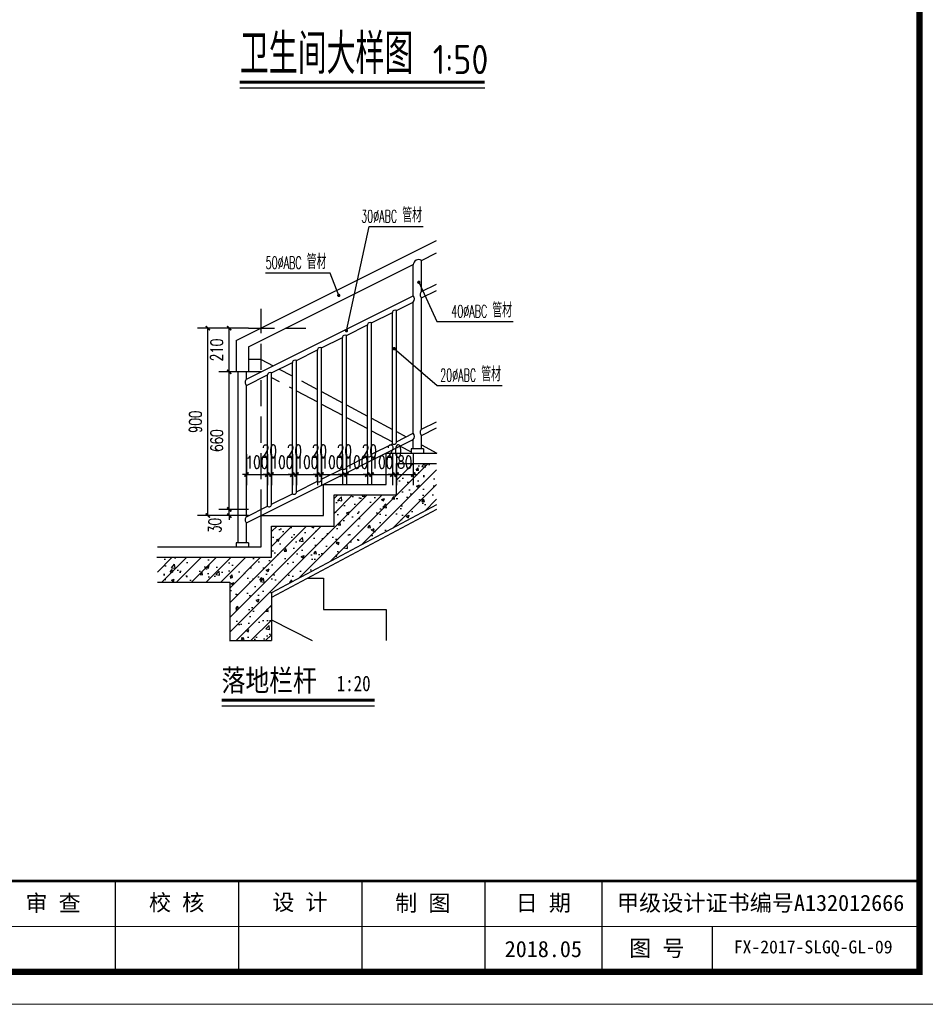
# Model space of a CAD drawing. Extents: x 88237 to 730297, y -11868 to 107702.
# Tile 42 of 49: x 631638 to 642505, y 61684 to 73497. Entities that reach past the tile are written whole.
import ezdxf
from ezdxf.enums import TextEntityAlignment as Align

# ---------------------------------------------------------------- set-up
doc = ezdxf.new("R2010")
doc.units = 0
doc.header["$LTSCALE"] = 1000
doc.header["$MEASUREMENT"] = 0
doc.linetypes.add('DASH', pattern=[0.35, 0.25, -0.1])
doc.layers.add('0.13文字', color=3, linetype='Continuous', lineweight=13)
for name, color, linetype in [('DIM_LEAD', 3, 'Continuous'), ('DIM_SYMB', 3, 'Continuous'), ('PUB_DIM', 3, 'Continuous'), ('PUB_TEXT', 7, 'Continuous'), ('图框', 7, 'Continuous'), ('填充', 8, 'Continuous'), ('看线', 155, 'Continuous'), ('钢筋混凝土', 2, 'Continuous')]:
    doc.layers.add(name, color=color, linetype=linetype)
doc.styles.add('_TCH_DIM', font='SIMPLEX', dxfattribs={"bigfont": 'GBCBIG'})
doc.styles.add('DIM_FONT', font='SIMPLEX', dxfattribs={"width": 0.7, "bigfont": 'GBCBIG'})
doc.styles.add('HZ', font='SIMPLEX', dxfattribs={"width": 0.75, "bigfont": 'HZTXT'})
doc.styles.add('LYJFS', font='times.ttf', dxfattribs={"width": 0.7})
doc.styles.get("Standard").update_dxf_attribs({"font": 'gbenor.shx', "bigfont": 'gbcbig.shx'})
doc.styles.add('仿宋', font='FangSong_GB2312.ttf', dxfattribs={"width": 0.7})
doc.styles.add('宋体', font='txt')
doc.styles.add('黑体', font='simhei.ttf')
doc.dimstyles.new('DIMN20', dxfattribs={"dimscale": 0.2, "dimtxt": 300, "dimasz": 100, "dimexe": 250, "dimexo": 300, "dimgap": 150, "dimtad": 1, "dimdec": 0, "dimzin": 0, "dimdsep": 46, "dimtxsty": 'DIM_FONT', "dimblk": 'ARCHTICK', "dimcen": 0.09, "dimclrt": 7, "dimazin": 2, "dimtfac": 1, "dimtdec": 0, "dimtix": 1, "dimtmove": 2, "dimatfit": 3, "dimldrblk": 'ARCHTICK', "dimfxl": 1, "dimtolj": 1, "dimtzin": 0, "dimarcsym": 0})

# ---------------------------------------------------------------- blocks, each defined once
blk = doc.blocks.new('_ArchTick')
at = {"color": 0, "linetype": 'ByBlock', "const_width": 0.4}
blk.add_lwpolyline([(-0.5, -0.5), (0.5, 0.5)], dxfattribs=at)
blk = doc.blocks.new('*D33')
at = {"layer": 'Defpoints', "color": 0}
for p in [(189277.3, 383800.3), (189532.8, 383800.3), (189532.8, 382900.3)]:
    blk.add_point(p, dxfattribs=at)
at = {"layer": 'PUB_DIM', "color": 0, "lineweight": -2}
for p, q in [((189472.8, 383800.3), (189227.3, 383800.3)), ((189277.3, 382900.3), (189277.3, 383800.3)), ((189472.8, 382900.3), (189227.3, 382900.3))]:
    blk.add_line(p, q, dxfattribs=at)
at = {"layer": 'PUB_DIM', "color": 0, "lineweight": -2, "xscale": 20, "yscale": 20, "zscale": 20}
for p, rotation in [((189277.3, 383800.3), 90), ((189277.3, 382900.3), 270)]:
    blk.add_blockref('_ArchTick', p, dxfattribs=dict(at, rotation=rotation))
at = {"layer": 'PUB_DIM', "color": 7, "insert": (189217.3, 383350.3), "char_height": 60, "attachment_point": 5, "rotation": 90, "style": 'DIM_FONT'}
blk.add_mtext('\\A1;900', dxfattribs=at)
blk = doc.blocks.new('*D34')
at = {"layer": 'Defpoints', "color": 0}
for p in [(189379.8, 382930.3), (189532.8, 382930.3), (189532.8, 382900.3)]:
    blk.add_point(p, dxfattribs=at)
at = {"layer": 'PUB_DIM', "color": 0, "lineweight": -2}
for p, q in [((189379.8, 382930.3), (189379.8, 382950.3)), ((189472.8, 382930.3), (189329.8, 382930.3)), ((189472.8, 382900.3), (189329.8, 382900.3)), ((189379.8, 382900.3), (189379.8, 382930.3)), ((189379.8, 382900.3), (189379.8, 382880.3))]:
    blk.add_line(p, q, dxfattribs=at)
at = {"layer": 'PUB_DIM', "color": 0, "lineweight": -2, "xscale": 20, "yscale": 20, "zscale": 20}
for p, rotation in [((189379.8, 382930.3), 270), ((189379.8, 382900.3), 90)]:
    blk.add_blockref('_ArchTick', p, dxfattribs=dict(at, rotation=rotation))
at = {"layer": 'PUB_DIM', "color": 7, "insert": (189310.8, 382853.1), "char_height": 60, "attachment_point": 5, "rotation": 90, "style": 'DIM_FONT'}
blk.add_mtext('\\A1;30', dxfattribs=at)
blk = doc.blocks.new('*D35')
at = {"layer": 'Defpoints', "color": 0}
for p in [(189379.8, 383590.3), (189532.8, 383590.3), (189532.8, 382930.3)]:
    blk.add_point(p, dxfattribs=at)
at = {"layer": 'PUB_DIM', "color": 0, "lineweight": -2}
for p, q in [((189472.8, 383590.3), (189329.8, 383590.3)), ((189379.8, 382930.3), (189379.8, 383590.3)), ((189472.8, 382930.3), (189329.8, 382930.3))]:
    blk.add_line(p, q, dxfattribs=at)
at = {"layer": 'PUB_DIM', "color": 0, "lineweight": -2, "xscale": 20, "yscale": 20, "zscale": 20}
for p, rotation in [((189379.8, 383590.3), 90), ((189379.8, 382930.3), 270)]:
    blk.add_blockref('_ArchTick', p, dxfattribs=dict(at, rotation=rotation))
at = {"layer": 'PUB_DIM', "color": 7, "insert": (189319.8, 383260.3), "char_height": 60, "attachment_point": 5, "rotation": 90, "style": 'DIM_FONT'}
blk.add_mtext('\\A1;660', dxfattribs=at)
blk = doc.blocks.new('*D36')
at = {"layer": 'Defpoints', "color": 0}
for p in [(189379.8, 383800.3), (189532.8, 383800.3), (189532.8, 383590.3)]:
    blk.add_point(p, dxfattribs=at)
at = {"layer": 'PUB_DIM', "color": 0, "lineweight": -2}
for p, q in [((189472.8, 383800.3), (189329.8, 383800.3)), ((189379.8, 383590.3), (189379.8, 383800.3)), ((189472.8, 383590.3), (189329.8, 383590.3))]:
    blk.add_line(p, q, dxfattribs=at)
at = {"layer": 'PUB_DIM', "color": 0, "lineweight": -2, "xscale": 20, "yscale": 20, "zscale": 20}
for p, rotation in [((189379.8, 383800.3), 90), ((189379.8, 383590.3), 270)]:
    blk.add_blockref('_ArchTick', p, dxfattribs=dict(at, rotation=rotation))
at = {"layer": 'PUB_DIM', "color": 7, "insert": (189319.8, 383695.3), "char_height": 60, "attachment_point": 5, "rotation": 90, "style": 'DIM_FONT'}
blk.add_mtext('\\A1;210', dxfattribs=at)
blk = doc.blocks.new('*D37')
at = {"layer": 'Defpoints', "color": 0}
for p in [(189462.8, 383255.2), (189562.8, 383255.2), (189562.8, 383097)]:
    blk.add_point(p, dxfattribs=at)
at = {"layer": 'PUB_DIM', "color": 0, "lineweight": -2}
for p, q in [((189462.8, 383195.2), (189462.8, 383047)), ((189562.8, 383195.2), (189562.8, 383047)), ((189462.8, 383097), (189442.8, 383097)), ((189462.8, 383097), (189562.8, 383097)), ((189562.8, 383097), (189582.8, 383097))]:
    blk.add_line(p, q, dxfattribs=at)
at = {"layer": 'PUB_DIM', "color": 0, "lineweight": -2, "xscale": 20, "yscale": 20, "zscale": 20}
blk.add_blockref('_ArchTick', (189462.8, 383097), dxfattribs=at)
at = {"layer": 'PUB_DIM', "color": 0, "lineweight": -2, "xscale": 20, "yscale": 20, "zscale": 20, "rotation": 180}
blk.add_blockref('_ArchTick', (189562.8, 383097), dxfattribs=at)
at = {"layer": 'PUB_DIM', "color": 7, "insert": (189512.8, 383157), "char_height": 60, "attachment_point": 5, "style": 'DIM_FONT'}
blk.add_mtext('\\A1;100', dxfattribs=at)
blk = doc.blocks.new('*D38')
at = {"layer": 'Defpoints', "color": 0}
for p in [(189562.8, 383255.2), (189582.8, 383255.2), (189582.8, 383097)]:
    blk.add_point(p, dxfattribs=at)
at = {"layer": 'PUB_DIM', "color": 0, "lineweight": -2}
for p, q in [((189562.8, 383195.2), (189562.8, 383047)), ((189582.8, 383195.2), (189582.8, 383047)), ((189562.8, 383097), (189542.8, 383097)), ((189562.8, 383097), (189582.8, 383097)), ((189582.8, 383097), (189602.8, 383097))]:
    blk.add_line(p, q, dxfattribs=at)
at = {"layer": 'PUB_DIM', "color": 0, "lineweight": -2, "xscale": 20, "yscale": 20, "zscale": 20}
blk.add_blockref('_ArchTick', (189562.8, 383097), dxfattribs=at)
at = {"layer": 'PUB_DIM', "color": 0, "lineweight": -2, "xscale": 20, "yscale": 20, "zscale": 20, "rotation": 180}
blk.add_blockref('_ArchTick', (189582.8, 383097), dxfattribs=at)
at = {"layer": 'PUB_DIM', "color": 7, "insert": (189572.8, 383210.5), "char_height": 60, "attachment_point": 5, "style": 'DIM_FONT'}
blk.add_mtext('\\A1;20', dxfattribs=at)
blk = doc.blocks.new('*D39')
at = {"layer": 'Defpoints', "color": 0}
for p in [(189582.8, 383255.2), (189682.8, 383255.2), (189682.8, 383097)]:
    blk.add_point(p, dxfattribs=at)
at = {"layer": 'PUB_DIM', "color": 0, "lineweight": -2}
for p, q in [((189582.8, 383195.2), (189582.8, 383047)), ((189682.8, 383195.2), (189682.8, 383047)), ((189582.8, 383097), (189562.8, 383097)), ((189582.8, 383097), (189682.8, 383097)), ((189682.8, 383097), (189702.8, 383097))]:
    blk.add_line(p, q, dxfattribs=at)
at = {"layer": 'PUB_DIM', "color": 0, "lineweight": -2, "xscale": 20, "yscale": 20, "zscale": 20}
blk.add_blockref('_ArchTick', (189582.8, 383097), dxfattribs=at)
at = {"layer": 'PUB_DIM', "color": 0, "lineweight": -2, "xscale": 20, "yscale": 20, "zscale": 20, "rotation": 180}
blk.add_blockref('_ArchTick', (189682.8, 383097), dxfattribs=at)
at = {"layer": 'PUB_DIM', "color": 7, "insert": (189632.8, 383157), "char_height": 60, "attachment_point": 5, "style": 'DIM_FONT'}
blk.add_mtext('\\A1;100', dxfattribs=at)
blk = doc.blocks.new('*D40')
at = {"layer": 'Defpoints', "color": 0}
for p in [(189682.8, 383255.2), (189702.8, 383255.2), (189702.8, 383097)]:
    blk.add_point(p, dxfattribs=at)
at = {"layer": 'PUB_DIM', "color": 0, "lineweight": -2}
for p, q in [((189682.8, 383195.2), (189682.8, 383047)), ((189702.8, 383195.2), (189702.8, 383047)), ((189682.8, 383097), (189662.8, 383097)), ((189682.8, 383097), (189702.8, 383097)), ((189702.8, 383097), (189722.8, 383097))]:
    blk.add_line(p, q, dxfattribs=at)
at = {"layer": 'PUB_DIM', "color": 0, "lineweight": -2, "xscale": 20, "yscale": 20, "zscale": 20}
blk.add_blockref('_ArchTick', (189682.8, 383097), dxfattribs=at)
at = {"layer": 'PUB_DIM', "color": 0, "lineweight": -2, "xscale": 20, "yscale": 20, "zscale": 20, "rotation": 180}
blk.add_blockref('_ArchTick', (189702.8, 383097), dxfattribs=at)
at = {"layer": 'PUB_DIM', "color": 7, "insert": (189692.8, 383210.5), "char_height": 60, "attachment_point": 5, "style": 'DIM_FONT'}
blk.add_mtext('\\A1;20', dxfattribs=at)
blk = doc.blocks.new('*D41')
at = {"layer": 'Defpoints', "color": 0}
for p in [(189702.8, 383255.2), (189802.8, 383255.2), (189802.8, 383097)]:
    blk.add_point(p, dxfattribs=at)
at = {"layer": 'PUB_DIM', "color": 0, "lineweight": -2}
for p, q in [((189702.8, 383195.2), (189702.8, 383047)), ((189802.8, 383195.2), (189802.8, 383047)), ((189702.8, 383097), (189682.8, 383097)), ((189702.8, 383097), (189802.8, 383097)), ((189802.8, 383097), (189822.8, 383097))]:
    blk.add_line(p, q, dxfattribs=at)
at = {"layer": 'PUB_DIM', "color": 0, "lineweight": -2, "xscale": 20, "yscale": 20, "zscale": 20}
blk.add_blockref('_ArchTick', (189702.8, 383097), dxfattribs=at)
at = {"layer": 'PUB_DIM', "color": 0, "lineweight": -2, "xscale": 20, "yscale": 20, "zscale": 20, "rotation": 180}
blk.add_blockref('_ArchTick', (189802.8, 383097), dxfattribs=at)
at = {"layer": 'PUB_DIM', "color": 7, "insert": (189752.8, 383157), "char_height": 60, "attachment_point": 5, "style": 'DIM_FONT'}
blk.add_mtext('\\A1;100', dxfattribs=at)
blk = doc.blocks.new('*D42')
at = {"layer": 'Defpoints', "color": 0}
for p in [(189802.8, 383255.2), (189822.8, 383255.2), (189822.8, 383097)]:
    blk.add_point(p, dxfattribs=at)
at = {"layer": 'PUB_DIM', "color": 0, "lineweight": -2}
for p, q in [((189802.8, 383195.2), (189802.8, 383047)), ((189822.8, 383195.2), (189822.8, 383047)), ((189802.8, 383097), (189782.8, 383097)), ((189802.8, 383097), (189822.8, 383097)), ((189822.8, 383097), (189842.8, 383097))]:
    blk.add_line(p, q, dxfattribs=at)
at = {"layer": 'PUB_DIM', "color": 0, "lineweight": -2, "xscale": 20, "yscale": 20, "zscale": 20}
blk.add_blockref('_ArchTick', (189802.8, 383097), dxfattribs=at)
at = {"layer": 'PUB_DIM', "color": 0, "lineweight": -2, "xscale": 20, "yscale": 20, "zscale": 20, "rotation": 180}
blk.add_blockref('_ArchTick', (189822.8, 383097), dxfattribs=at)
at = {"layer": 'PUB_DIM', "color": 7, "insert": (189812.8, 383210.5), "char_height": 60, "attachment_point": 5, "style": 'DIM_FONT'}
blk.add_mtext('\\A1;20', dxfattribs=at)
blk = doc.blocks.new('*D43')
at = {"layer": 'Defpoints', "color": 0}
for p in [(189822.8, 383255.2), (189922.8, 383255.2), (189922.8, 383097)]:
    blk.add_point(p, dxfattribs=at)
at = {"layer": 'PUB_DIM', "color": 0, "lineweight": -2}
for p, q in [((189822.8, 383195.2), (189822.8, 383047)), ((189922.8, 383195.2), (189922.8, 383047)), ((189822.8, 383097), (189802.8, 383097)), ((189822.8, 383097), (189922.8, 383097)), ((189922.8, 383097), (189942.8, 383097))]:
    blk.add_line(p, q, dxfattribs=at)
at = {"layer": 'PUB_DIM', "color": 0, "lineweight": -2, "xscale": 20, "yscale": 20, "zscale": 20}
blk.add_blockref('_ArchTick', (189822.8, 383097), dxfattribs=at)
at = {"layer": 'PUB_DIM', "color": 0, "lineweight": -2, "xscale": 20, "yscale": 20, "zscale": 20, "rotation": 180}
blk.add_blockref('_ArchTick', (189922.8, 383097), dxfattribs=at)
at = {"layer": 'PUB_DIM', "color": 7, "insert": (189872.8, 383157), "char_height": 60, "attachment_point": 5, "style": 'DIM_FONT'}
blk.add_mtext('\\A1;100', dxfattribs=at)
blk = doc.blocks.new('*D44')
at = {"layer": 'Defpoints', "color": 0}
for p in [(189922.8, 383255.2), (189942.8, 383255.2), (189942.8, 383097)]:
    blk.add_point(p, dxfattribs=at)
at = {"layer": 'PUB_DIM', "color": 0, "lineweight": -2}
for p, q in [((189922.8, 383195.2), (189922.8, 383047)), ((189942.8, 383195.2), (189942.8, 383047)), ((189922.8, 383097), (189902.8, 383097)), ((189922.8, 383097), (189942.8, 383097)), ((189942.8, 383097), (189962.8, 383097))]:
    blk.add_line(p, q, dxfattribs=at)
at = {"layer": 'PUB_DIM', "color": 0, "lineweight": -2, "xscale": 20, "yscale": 20, "zscale": 20}
blk.add_blockref('_ArchTick', (189922.8, 383097), dxfattribs=at)
at = {"layer": 'PUB_DIM', "color": 0, "lineweight": -2, "xscale": 20, "yscale": 20, "zscale": 20, "rotation": 180}
blk.add_blockref('_ArchTick', (189942.8, 383097), dxfattribs=at)
at = {"layer": 'PUB_DIM', "color": 7, "insert": (189932.8, 383210.5), "char_height": 60, "attachment_point": 5, "style": 'DIM_FONT'}
blk.add_mtext('\\A1;20', dxfattribs=at)
blk = doc.blocks.new('*D45')
at = {"layer": 'Defpoints', "color": 0}
for p in [(189942.8, 383255.2), (190042.8, 383255.2), (190042.8, 383097)]:
    blk.add_point(p, dxfattribs=at)
at = {"layer": 'PUB_DIM', "color": 0, "lineweight": -2}
for p, q in [((189942.8, 383195.2), (189942.8, 383047)), ((190042.8, 383195.2), (190042.8, 383047)), ((189942.8, 383097), (189922.8, 383097)), ((189942.8, 383097), (190042.8, 383097)), ((190042.8, 383097), (190062.8, 383097))]:
    blk.add_line(p, q, dxfattribs=at)
at = {"layer": 'PUB_DIM', "color": 0, "lineweight": -2, "xscale": 20, "yscale": 20, "zscale": 20}
blk.add_blockref('_ArchTick', (189942.8, 383097), dxfattribs=at)
at = {"layer": 'PUB_DIM', "color": 0, "lineweight": -2, "xscale": 20, "yscale": 20, "zscale": 20, "rotation": 180}
blk.add_blockref('_ArchTick', (190042.8, 383097), dxfattribs=at)
at = {"layer": 'PUB_DIM', "color": 7, "insert": (189992.8, 383157), "char_height": 60, "attachment_point": 5, "style": 'DIM_FONT'}
blk.add_mtext('\\A1;100', dxfattribs=at)
blk = doc.blocks.new('*D46')
at = {"layer": 'Defpoints', "color": 0}
for p in [(190042.8, 383255.2), (190062.8, 383255.2), (190062.8, 383097)]:
    blk.add_point(p, dxfattribs=at)
at = {"layer": 'PUB_DIM', "color": 0, "lineweight": -2}
for p, q in [((190042.8, 383195.2), (190042.8, 383047)), ((190062.8, 383195.2), (190062.8, 383047)), ((190042.8, 383097), (190022.8, 383097)), ((190042.8, 383097), (190062.8, 383097)), ((190062.8, 383097), (190082.8, 383097))]:
    blk.add_line(p, q, dxfattribs=at)
at = {"layer": 'PUB_DIM', "color": 0, "lineweight": -2, "xscale": 20, "yscale": 20, "zscale": 20}
blk.add_blockref('_ArchTick', (190042.8, 383097), dxfattribs=at)
at = {"layer": 'PUB_DIM', "color": 0, "lineweight": -2, "xscale": 20, "yscale": 20, "zscale": 20, "rotation": 180}
blk.add_blockref('_ArchTick', (190062.8, 383097), dxfattribs=at)
at = {"layer": 'PUB_DIM', "color": 7, "insert": (190052.8, 383210.5), "char_height": 60, "attachment_point": 5, "style": 'DIM_FONT'}
blk.add_mtext('\\A1;20', dxfattribs=at)
blk = doc.blocks.new('*D47')
at = {"layer": 'Defpoints', "color": 0}
for p in [(190062.8, 383255.2), (190162.8, 383255.2), (190162.8, 383097)]:
    blk.add_point(p, dxfattribs=at)
at = {"layer": 'PUB_DIM', "color": 0, "lineweight": -2}
for p, q in [((190062.8, 383195.2), (190062.8, 383047)), ((190162.8, 383195.2), (190162.8, 383047)), ((190062.8, 383097), (190042.8, 383097)), ((190062.8, 383097), (190162.8, 383097)), ((190162.8, 383097), (190182.8, 383097))]:
    blk.add_line(p, q, dxfattribs=at)
at = {"layer": 'PUB_DIM', "color": 0, "lineweight": -2, "xscale": 20, "yscale": 20, "zscale": 20}
blk.add_blockref('_ArchTick', (190062.8, 383097), dxfattribs=at)
at = {"layer": 'PUB_DIM', "color": 0, "lineweight": -2, "xscale": 20, "yscale": 20, "zscale": 20, "rotation": 180}
blk.add_blockref('_ArchTick', (190162.8, 383097), dxfattribs=at)
at = {"layer": 'PUB_DIM', "color": 7, "insert": (190112.8, 383157), "char_height": 60, "attachment_point": 5, "style": 'DIM_FONT'}
blk.add_mtext('\\A1;100', dxfattribs=at)
blk = doc.blocks.new('*D48')
at = {"layer": 'Defpoints', "color": 0}
for p in [(190162.8, 383255.2), (190182.8, 383255.2), (190182.8, 383097)]:
    blk.add_point(p, dxfattribs=at)
at = {"layer": 'PUB_DIM', "color": 0, "lineweight": -2}
for p, q in [((190162.8, 383195.2), (190162.8, 383047)), ((190182.8, 383195.2), (190182.8, 383047)), ((190162.8, 383097), (190142.8, 383097)), ((190162.8, 383097), (190182.8, 383097)), ((190182.8, 383097), (190202.8, 383097))]:
    blk.add_line(p, q, dxfattribs=at)
at = {"layer": 'PUB_DIM', "color": 0, "lineweight": -2, "xscale": 20, "yscale": 20, "zscale": 20}
blk.add_blockref('_ArchTick', (190162.8, 383097), dxfattribs=at)
at = {"layer": 'PUB_DIM', "color": 0, "lineweight": -2, "xscale": 20, "yscale": 20, "zscale": 20, "rotation": 180}
blk.add_blockref('_ArchTick', (190182.8, 383097), dxfattribs=at)
at = {"layer": 'PUB_DIM', "color": 7, "insert": (190172.8, 383210.5), "char_height": 60, "attachment_point": 5, "style": 'DIM_FONT'}
blk.add_mtext('\\A1;20', dxfattribs=at)
blk = doc.blocks.new('*D49')
at = {"layer": 'Defpoints', "color": 0}
for p in [(190182.8, 383255.2), (190262.8, 383255.2), (190262.8, 383097)]:
    blk.add_point(p, dxfattribs=at)
at = {"layer": 'PUB_DIM', "color": 0, "lineweight": -2}
for p, q in [((190182.8, 383195.2), (190182.8, 383047)), ((190262.8, 383195.2), (190262.8, 383047)), ((190182.8, 383097), (190162.8, 383097)), ((190182.8, 383097), (190262.8, 383097)), ((190262.8, 383097), (190282.8, 383097))]:
    blk.add_line(p, q, dxfattribs=at)
at = {"layer": 'PUB_DIM', "color": 0, "lineweight": -2, "xscale": 20, "yscale": 20, "zscale": 20}
blk.add_blockref('_ArchTick', (190182.8, 383097), dxfattribs=at)
at = {"layer": 'PUB_DIM', "color": 0, "lineweight": -2, "xscale": 20, "yscale": 20, "zscale": 20, "rotation": 180}
blk.add_blockref('_ArchTick', (190262.8, 383097), dxfattribs=at)
at = {"layer": 'PUB_DIM', "color": 7, "insert": (190222.8, 383157), "char_height": 60, "attachment_point": 5, "style": 'DIM_FONT'}
blk.add_mtext('\\A1;80', dxfattribs=at)
blk = doc.blocks.new('d4trtg')
for p, q in [((656780.4, 3899795.5), (656780.4, 3899655.4)), ((656970.5, 3899795.5), (656970.5, 3899655.4)), ((657160.6, 3899795.5), (657160.6, 3899655.4)), ((657350.8, 3899795.5), (657350.8, 3899655.4)), ((657530.9, 3899795.5), (657530.9, 3899655.4)), ((657701, 3899725.4), (657701, 3899655.4))]:
    blk.add_line(p, q)
at = {"lineweight": 0}
for p, q in [((658021.2, 3899725.4), (655949.8, 3899725.4)), ((658071.2, 3899605.3), (653868.4, 3899605.3))]:
    blk.add_line(p, q, dxfattribs=at)
at = {"lineweight": 0, "const_width": 10}
blk.add_lwpolyline([(654118.6, 3902527.3), (658021.2, 3902527.3), (658021.2, 3899655.4), (654118.6, 3899655.4)], close=True, dxfattribs=at)
at = {"lineweight": 0, "const_width": 4}
blk.add_lwpolyline([(658021.2, 3899795.5), (654118.6, 3899795.5)], dxfattribs=at)
at = {"style": '仿宋'}
blk.add_text('2018.05', height=25.02, dxfattribs=at).set_placement((657440.8, 3899690.4), align=Align.MIDDLE)
at = {"attachment_point": 5, "style": '宋体'}
for s, insert, char_height in [('审 查', (656684.6, 3899760.2), 25.02), ('校 核', (656875.1, 3899760.9), 25.02), ('设 计', (657065.3, 3899761.4), 25.02), ('制 图', (657254.9, 3899760.2), 25.02), ('日 期', (657440.8, 3899760.4), 25.02), ('甲级设计证书编号A132012666', (657776, 3899760.4), 25.017), ('图 号', (657615.9, 3899690.4), 25.02)]:
    blk.add_mtext(s, dxfattribs=dict(at, insert=insert, char_height=char_height))
blk = doc.blocks.new('aaaaa')
at = {"layer": '填充'}
h = blk.add_hatch(dxfattribs=at)
h.set_pattern_fill('钢筋混凝土', color=256, scale=20, style=0)
h.set_pattern_definition([(45, (-2827.16, 4020.205), (-35.355339, 35.355339), []), (50, (-2827.16, 4020.2), (143.452037, -12.550427), [15, -165]), (355, (-2827.16, 4020.2), (-27.750267, 150.438427), [12, -132]), (100.4514, (-2815.2, 4019.16), (115.701876, 137.88791), [12.74804, -140.22842]), (46.1842, (-2827.16, 4060.2), (213.44821, -33.1038), [22.5, -247.5]), (96.6356, (-2809.37, 4057.45), (186.93254, 194.82357), [19.12206, -210.3426]), (351.1842, (-2827.16, 4060.2), (186.93239, 194.82372), [18, -198]), (21, (-2807.16, 4050.2), (119.38141, -80.523778), [15, -165]), (326, (-2807.16, 4050.2), (48.663066, 145.03001), [12, -132]), (71.4514, (-2797.21, 4043.5), (168.044526, 64.5061), [12.74804, -140.22842]), (37.5, (-2827.16, 4020.205), (2.431971, 66.578771), [0, -130.4, 0, -134, 0, -132.5]), (7.5, (-2827.16, 4020.205), (52.613907, 78.882342), [0, -76.4, 0, -127.4, 0, -50.5]), (327.5, (-2871.76, 4020.205), (106.764487, -4.5109743), [0, -50, 0, -156, 0, -207]), (317.5, (-2891.76, 4020.205), (116.637234, 20.020996), [0, -65, 0, -103.6, 0, -147])])
h.paths.add_polyline_path([(189582.8, 382530.3), (190374.4, 382952.4), (190374.4, 383150.3), (190182.8, 383150.3), (190182.8, 383000.3), (189882.8, 383000.3), (189882.8, 382850.3), (189582.8, 382850.3), (189582.8, 382700.3), (189035.4, 382700.3), (189035.4, 382580.3), (189382.8, 382580.3), (189382.8, 382300.3), (189582.8, 382300.3)])
at = {"layer": 'DIM_LEAD'}
for p, q in [((189942.6, 383787.6), (190051.8, 384287.5)), ((190051.8, 384287.5), (190311, 384287.5)), ((189864.8, 384064.3), (189554.7, 384064.3)), ((189905.5, 383957.3), (189864.8, 384064.3)), ((190289.8, 384020.1), (190376.4, 383831.5)), ((190376.4, 383831.5), (190743.2, 383831.5)), ((190170.9, 383701.9), (190378, 383524.6)), ((190378, 383524.6), (190690.2, 383524.6))]:
    blk.add_line(p, q, dxfattribs=at)
at = {"layer": 'DIM_LEAD', "const_width": 8}
for points in [[(190288.1, 384023.8, 1), (190291.4, 384016.5, 1)], [(189906.9, 383953.6, 1), (189904.1, 383961, 1)], [(189941.8, 383783.7, 1), (189943.5, 383791.5, 1)], [(190167.9, 383704.5, 1), (190174, 383699.3, 1)]]:
    blk.add_lwpolyline(points, format="xyb", close=True, dxfattribs=at)
at = {"layer": 'DIM_SYMB', "const_width": 14}
blk.add_lwpolyline([(189343.6, 382014.9), (190077.2, 382014.9)], dxfattribs=at)
at = {"layer": 'DIM_SYMB'}
blk.add_lwpolyline([(189343.6, 381986.9), (190077.2, 381986.9)], dxfattribs=at)
at = {"layer": '看线'}
for p, q in [((189412.8, 383740.3), (190374.4, 384221.1)), ((190302.8, 384125.3), (190374.4, 384161.1)), ((190302.8, 383975.3), (190302.8, 384125.3)), ((189472.8, 383710.3), (190262.9, 384105.3)), ((190262.8, 383955.3), (190262.8, 384105.3)), ((190302.8, 383975.3), (190374.4, 384011.1)), ((190302.8, 383945.3), (190374.4, 383981.1)), ((189462.8, 383555.2), (190262.8, 383955.3)), ((190302.8, 383315.3), (190302.8, 383945.3)), ((190182.8, 383885.2), (190262.8, 383925.3)), ((190182.8, 383255.2), (190182.8, 383885.2)), ((190262.8, 383295.3), (190262.8, 383925.3)), ((190062.8, 383825.2), (190162.9, 383875.3)), ((190162.8, 383245.2), (190162.8, 383875.2)), ((189942.8, 383765.2), (190042.9, 383815.3)), ((190042.8, 383185.2), (190042.8, 383815.2)), ((190062.8, 383195.2), (190062.8, 383825.2)), ((189822.8, 383705.2), (189922.9, 383755.3)), ((189922.8, 383125.2), (189922.8, 383755.2)), ((189942.8, 383135.2), (189942.8, 383765.2)), ((189412.8, 383740.3), (189412.8, 383590.3)), ((189472.8, 383710.3), (189472.8, 383590.3)), ((189702.8, 383645.2), (189802.9, 383695.3)), ((189802.8, 383065.2), (189802.8, 383695.2)), ((189822.8, 383075.2), (189822.8, 383705.2)), ((189532.8, 383650.3), (189472.8, 383650.3)), ((189532.8, 383650.3), (189590.9, 383619.3)), ((189582.8, 383585.2), (189682.9, 383635.3)), ((189619.9, 383603.8), (189678, 383572.8)), ((189682.8, 383005.2), (189682.8, 383635.2)), ((189702.8, 383015.2), (189702.8, 383645.2)), ((189472.8, 383590.3), (189412.8, 383590.3)), ((189422.8, 382770.3), (189422.8, 383590.3)), ((189462.8, 383555.2), (189462.8, 383590.3)), ((189462.8, 383525.2), (189562.9, 383575.3)), ((189532.8, 383590.3), (189472.8, 383590.3)), ((189561.9, 383574.8), (189562.8, 383574.3)), ((189562.8, 382945.2), (189562.8, 383575.2)), ((189582.8, 382955.2), (189582.8, 383585.2)), ((189582.8, 383563.6), (189619.9, 383543.8)), ((189462.8, 382895.2), (189462.8, 383525.2)), ((189668.3, 383518), (189682.8, 383510.3)), ((189726.4, 383547), (189802.8, 383506.3)), ((189702.8, 383499.6), (189802.8, 383446.3)), ((189822.8, 383495.6), (189922.8, 383442.3)), ((189822.8, 383435.6), (189922.8, 383382.3)), ((189942.8, 383431.6), (190042.8, 383378.3)), ((189942.8, 383371.6), (190042.8, 383318.3)), ((190062.8, 383367.6), (190162.8, 383314.3)), ((190302.8, 383315.3), (190374.4, 383351.1)), ((190302.8, 383285.3), (190374.4, 383321.1)), ((190062.8, 383307.6), (190162.8, 383254.3)), ((190182.8, 383303.6), (190229.6, 383278.6)), ((190182.8, 383255.2), (190262.8, 383295.3)), ((190302.8, 383220.3), (190302.8, 383285.3)), ((189462.8, 382865.2), (190262.8, 383265.3)), ((190062.8, 383195.2), (190162.8, 383245.2)), ((190200.6, 383234.1), (190252.8, 383206.3)), ((190258.6, 383263.2), (190262.8, 383260.9)), ((190262.8, 383220.3), (190262.8, 383265.3)), ((190302.8, 383239.6), (190376.6, 383200.3)), ((189942.8, 383135.2), (190042.8, 383185.2)), ((190312.8, 383220.3), (190252.8, 383220.3)), ((190252.8, 383220.3), (190252.8, 383200.3)), ((190312.8, 383220.3), (190312.8, 383200.3)), ((189822.8, 383075.2), (189922.8, 383125.2)), ((189702.8, 383015.2), (189802.8, 383065.2)), ((189582.8, 382955.2), (189682.8, 383005.2)), ((189462.8, 382895.2), (189562.8, 382945.2)), ((190374.4, 382929.8), (189582.8, 382507.6)), ((189462.8, 382770.3), (189462.8, 382865.2)), ((189472.8, 382770.3), (189412.8, 382770.3)), ((189412.8, 382770.3), (189412.8, 382750.3)), ((189472.8, 382770.3), (189472.8, 382750.3)), ((189582.8, 382400.4), (189778.2, 382300.3))]:
    blk.add_line(p, q, dxfattribs=at)
at = {"layer": '看线', "linetype": 'DASH', "ltscale": 0.5}
for p, q in [((189532.8, 382900.3), (189532.8, 383892.9)), ((189472.8, 383800.3), (189746.9, 383800.3))]:
    blk.add_line(p, q, dxfattribs=at)
at = {"layer": '看线'}
for points in [[(189035.4, 382750.3), (189532.8, 382750.3), (189532.8, 382900.3), (189832.8, 382900.3), (189832.8, 383050.3), (190132.8, 383050.3), (190132.8, 383200.3), (190374.4, 383200.3)], [(189756.6, 382600.3), (189832.8, 382600.3), (189832.8, 382450.3), (190132.8, 382450.3), (190132.8, 382300.3)]]:
    blk.add_lwpolyline(points, dxfattribs=at)
for centre, radius, start, end in [((190289.3, 384102.4), 26.5, 59.3567, 176.7882), ((190247.3, 383940.3), 21.6, 315.9301, 44.0699), ((190317.7, 383960.3), 21.1, 134.8035, 225.1965), ((190176.4, 383873.1), 13.7, 62.3543, 173.7906), ((190056.4, 383813.1), 13.7, 62.3543, 173.7906), ((189936.4, 383753.1), 13.7, 62.3543, 173.7906), ((189816.4, 383693.1), 13.7, 62.3543, 173.7906), ((189696.4, 383633.1), 13.7, 62.3543, 173.7906), ((189477.7, 383540.2), 21.1, 134.8035, 225.1965), ((189576.4, 383573), 13.8, 62.5789, 170.5512), ((190247.3, 383280.3), 21.6, 315.9301, 44.0699), ((190317.7, 383300.3), 21.1, 134.8035, 225.1965), ((190170.5, 383254.9), 12.3, 231.3731, 1.757), ((190050.5, 383194.9), 12.3, 231.3731, 1.757), ((189930.5, 383134.9), 12.3, 231.3731, 1.757), ((189810.5, 383074.9), 12.3, 231.3731, 1.757), ((189690.5, 383014.9), 12.3, 231.3731, 1.757), ((189570.5, 382954.9), 12.3, 231.3731, 1.757), ((189477.7, 382880.2), 21.1, 134.8035, 225.1965)]:
    blk.add_arc(centre, radius, start, end, dxfattribs=at)
at = {"layer": '钢筋混凝土'}
for p, q in [((190374.4, 382952.4), (189582.8, 382530.3)), ((189035.4, 382580.3), (189382.8, 382580.3)), ((189382.8, 382580.3), (189382.8, 382300.3)), ((189582.8, 382530.3), (189582.8, 382300.3)), ((189382.8, 382300.3), (189582.8, 382300.3))]:
    blk.add_line(p, q, dxfattribs=at)
blk.add_lwpolyline([(189035.4, 382700.3), (189582.8, 382700.3), (189582.8, 382850.3), (189882.8, 382850.3), (189882.8, 383000.3), (190182.8, 383000.3), (190182.8, 383150.3), (190374.4, 383150.3)], dxfattribs=at)
at = {"layer": 'PUB_TEXT'}
for s, height, style, width, p in [('30%%cABC', 59.5, '_TCH_DIM', 0.564706, (190013.2, 384307.5)), ('管材', 70, '_TCH_DIM', 0.8, (190210, 384307.5)), ('50%%cABC', 59.5, '_TCH_DIM', 0.564706, (189554.7, 384084.3)), ('管材', 70, '_TCH_DIM', 0.8, (189751.5, 384084.3)), ('管材', 70, '_TCH_DIM', 0.8, (190642.2, 383851.5)), ('40%%cABC', 59.5, '_TCH_DIM', 0.564706, (190445.4, 383851.5)), ('20%%cABC', 59.5, '_TCH_DIM', 0.564706, (190392.4, 383544.6)), ('管材', 70, '_TCH_DIM', 0.8, (190589.2, 383544.6)), ('落地栏杆', 104.56, '黑体', 0.8, (189343.6, 382057.6)), ('1:20', 74.68, '黑体', 0.8, (189895.9, 382057.6))]:
    blk.add_text(s, height=height, dxfattribs=dict(at, style=style, width=width)).set_placement(p)
at = {"layer": 'PUB_DIM'}
for p1, p2, distance, picture, middle in [((189532.8, 382900.3), (189532.8, 383800.3), 255.6, '*D33', (189217.3, 383350.3)), ((189532.8, 383590.3), (189532.8, 383800.3), 153, '*D36', (189319.8, 383695.3)), ((189532.8, 382930.3), (189532.8, 383590.3), 153, '*D35', (189319.8, 383260.3)), ((189462.8, 383255.2), (189562.8, 383255.2), -158.2, '*D37', (189512.8, 383157)), ((189582.8, 383255.2), (189682.8, 383255.2), -158.2, '*D39', (189632.8, 383157)), ((189702.8, 383255.2), (189802.8, 383255.2), -158.2, '*D41', (189752.8, 383157)), ((189822.8, 383255.2), (189922.8, 383255.2), -158.2, '*D43', (189872.8, 383157)), ((189942.8, 383255.2), (190042.8, 383255.2), -158.2, '*D45', (189992.8, 383157)), ((190062.8, 383255.2), (190162.8, 383255.2), -158.2, '*D47', (190112.8, 383157)), ((190182.8, 383255.2), (190262.8, 383255.2), -158.2, '*D49', (190222.8, 383157))]:
    dim = blk.add_aligned_dim(p1=p1, p2=p2, distance=distance, dimstyle='DIMN20', dxfattribs=at)
    dim.commit()
    dim.dimension.update_dxf_attribs({"geometry": picture, "text_midpoint": middle})
for base, p1, p2, angle, picture, middle in [((189582.8, 383097), (189562.8, 383255.2), (189582.8, 383255.2), 0, '*D38', (189572.8, 383210.5)), ((189702.8, 383097), (189682.8, 383255.2), (189702.8, 383255.2), 0, '*D40', (189692.8, 383210.5)), ((189822.8, 383097), (189802.8, 383255.2), (189822.8, 383255.2), 0, '*D42', (189812.8, 383210.5)), ((189942.8, 383097), (189922.8, 383255.2), (189942.8, 383255.2), 0, '*D44', (189932.8, 383210.5)), ((190062.8, 383097), (190042.8, 383255.2), (190062.8, 383255.2), 0, '*D46', (190052.8, 383210.5)), ((190182.8, 383097), (190162.8, 383255.2), (190182.8, 383255.2), 0, '*D48', (190172.8, 383210.5)), ((189379.8, 382930.3), (189532.8, 382900.3), (189532.8, 382930.3), 90, '*D34', (189310.8, 382853.1))]:
    dim = blk.add_linear_dim(base=base, p1=p1, p2=p2, angle=angle, dimstyle='DIMN20', dxfattribs=at)
    dim.commit()
    dim.dimension.update_dxf_attribs({"geometry": picture, "text_midpoint": middle, "dimtype": 129})

msp = doc.modelspace()

# ---------------------------------------------------------------- linework, layer by layer
at = {"layer": 'DIM_SYMB', "const_width": 35}
msp.add_lwpolyline([(634279.1, 72747.8), (637219.4, 72747.8)], dxfattribs=at)
at = {"layer": 'DIM_SYMB'}
msp.add_lwpolyline([(634279.1, 72677.8), (637219.4, 72677.8)], dxfattribs=at)

# ---------------------------------------------------------------- block references
at = {"xscale": 2.5, "yscale": 2.5, "zscale": 2.5}
msp.add_blockref('aaaaa', (160702.9, -889704), dxfattribs=at)
at = {"layer": '图框', "xscale": 7.778571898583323, "yscale": 7.778571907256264, "zscale": 7.778571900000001}
msp.add_blockref('d4trtg', (-4476029.2, -30271676.8), dxfattribs=at)

# ---------------------------------------------------------------- texts
at = {"layer": '0.13文字', "linetype": 'Continuous', "lineweight": 13, "insert": (640101.1, 62450), "char_height": 155.571, "width": 3240.801, "attachment_point": 1, "style": 'LYJFS'}
msp.add_mtext('{\\fFangSong_GB2312|b0|i0|c134|p49;\\W1; FX-2017-SLGQ-GL-09}', dxfattribs=at)
at = {"layer": 'PUB_TEXT'}
for s, height, p in [('卫生间大样图', 482.27, (634279.1, 72844.4)), ('1:50', 350, (636595, 72844.4))]:
    msp.add_text(s, height=height, dxfattribs=at).set_placement(p)
at = {"layer": 'PUB_TEXT', "linetype": 'ByBlock', "style": 'HZ', "width": 0.75}
msp.add_text('构造连接、固定方式、温度伸缩、防水隔阻、隔音措施等具体技术措施，都应由具备资质生产厂家设计制作，并取得建筑设计师认可；', height=250, dxfattribs=at).set_placement((617972.8, 69389.2))

doc.saveas('drawing.dxf')
